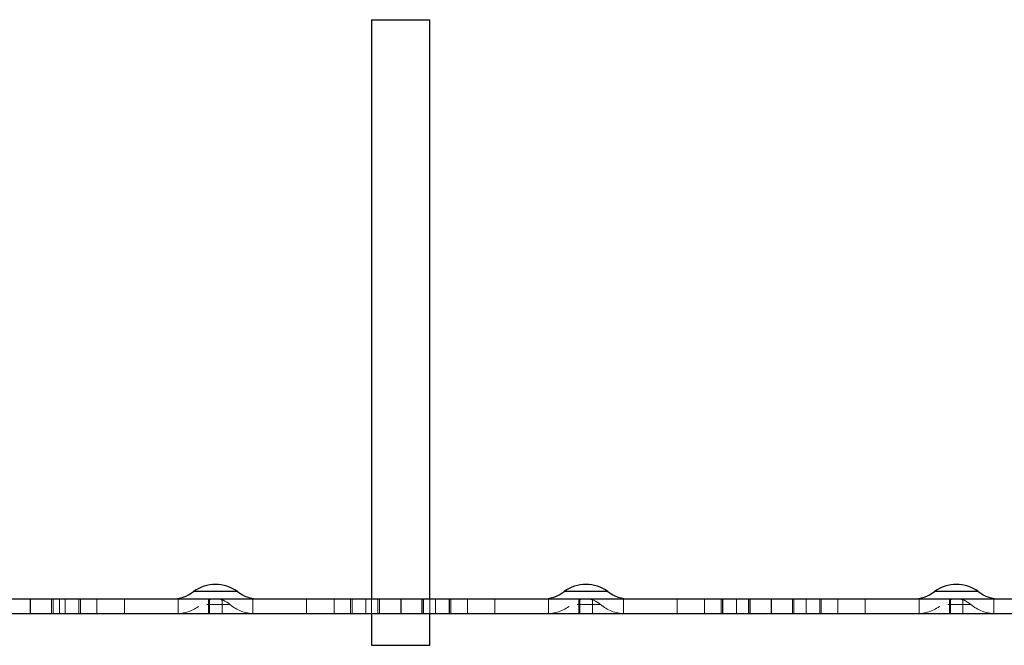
# Model space of a CAD drawing. Header units: inches. Extents: x 1687 to 2505, y -239 to -56.
# Tile 189 of 256: x 1851.42 to 1855.67, y -85.72 to -83.02. Entities that reach past the tile are written whole.
import ezdxf

# ---------------------------------------------------------------- set-up
doc = ezdxf.new("R2010")
doc.units = ezdxf.units.IN
doc.header["$LTSCALE"] = 0.5
doc.header["$MEASUREMENT"] = 0
doc.linetypes.add('HIDDEN', pattern=[0.225, 0.15, -0.075])
doc.layers.add('APP-M-S', color=30, linetype='Continuous')
doc.layers.add('PUN-M-S2', color=1, linetype='Continuous')

msp = doc.modelspace()

# ---------------------------------------------------------------- linework, layer by layer
at = {"layer": 'APP-M-S', "linetype": 'Continuous', "lineweight": 25}
for p, q in [((1852.356, -85.48821), (1852.16703, -85.48821)), ((1853.956, -85.48821), (1853.76703, -85.48821)), ((1855.556, -85.48821), (1855.36703, -85.48821)), ((1849.06151, -85.51971), (1851.46151, -85.51971)), ((1851.46151, -85.51971), (1857.86151, -85.51971)), ((1851.46151, -85.51971), (1851.46151, -85.5827)), ((1853.06151, -85.51971), (1853.06151, -85.5827)), ((1854.66151, -85.51971), (1854.66151, -85.5827)), ((1849.06151, -85.5827), (1851.46151, -85.5827)), ((1851.46151, -85.5827), (1857.86151, -85.5827))]:
    msp.add_line(p, q, dxfattribs=at)
at = {"layer": 'APP-M-S', "linetype": 'HIDDEN', "lineweight": 18}
for p, q in [((1852.16703, -85.48821), (1852.356, -85.48821)), ((1853.76703, -85.48821), (1853.956, -85.48821)), ((1855.36703, -85.48821), (1855.556, -85.48821)), ((1851.55285, -85.5827), (1851.55285, -85.51971)), ((1851.55385, -85.5827), (1851.55385, -85.51971)), ((1851.55985, -85.5827), (1851.55985, -85.51971)), ((1851.58751, -85.5827), (1851.58751, -85.51971)), ((1851.61191, -85.5827), (1851.61191, -85.51971)), ((1851.67096, -85.5827), (1851.67096, -85.51971)), ((1851.67196, -85.5827), (1851.67196, -85.51971)), ((1851.67796, -85.5827), (1851.67796, -85.51971)), ((1851.7497, -85.5827), (1851.7497, -85.51971)), ((1851.86781, -85.5827), (1851.86781, -85.51971)), ((1852.1001, -85.5827), (1852.1001, -85.51971)), ((1852.32401, -85.54333), (1852.19902, -85.54333)), ((1852.231, -85.5827), (1852.231, -85.51971)), ((1852.23536, -85.5827), (1852.23536, -85.51971)), ((1852.28964, -85.5827), (1852.28964, -85.51971)), ((1852.42293, -85.5827), (1852.42293, -85.51971)), ((1852.65521, -85.5827), (1852.65521, -85.51971)), ((1852.77332, -85.5827), (1852.77332, -85.51971)), ((1852.84506, -85.51971), (1852.84506, -85.5827)), ((1852.85106, -85.5827), (1852.85106, -85.51971)), ((1852.85206, -85.51971), (1852.85206, -85.51971)), ((1852.85206, -85.5827), (1852.85206, -85.51971)), ((1852.91112, -85.5827), (1852.91112, -85.51971)), ((1852.93551, -85.51971), (1852.93551, -85.5827)), ((1852.96317, -85.51971), (1852.96317, -85.5827)), ((1852.96917, -85.5827), (1852.96917, -85.51971)), ((1852.97017, -85.5827), (1852.97017, -85.51971)), ((1853.15285, -85.5827), (1853.15285, -85.51971)), ((1853.15385, -85.5827), (1853.15385, -85.51971)), ((1853.15985, -85.5827), (1853.15985, -85.51971)), ((1853.18751, -85.5827), (1853.18751, -85.51971)), ((1853.21191, -85.5827), (1853.21191, -85.51971)), ((1853.27096, -85.5827), (1853.27096, -85.51971)), ((1853.27196, -85.5827), (1853.27196, -85.51971)), ((1853.27796, -85.5827), (1853.27796, -85.51971)), ((1853.3497, -85.5827), (1853.3497, -85.51971)), ((1853.46781, -85.5827), (1853.46781, -85.51971)), ((1853.7001, -85.5827), (1853.7001, -85.51971)), ((1853.92401, -85.54333), (1853.79902, -85.54333)), ((1853.831, -85.5827), (1853.831, -85.51971)), ((1853.83536, -85.5827), (1853.83536, -85.51971)), ((1853.88964, -85.5827), (1853.88964, -85.51971)), ((1854.02293, -85.5827), (1854.02293, -85.51971)), ((1854.25521, -85.5827), (1854.25521, -85.51971)), ((1854.37332, -85.5827), (1854.37332, -85.51971)), ((1854.44506, -85.51971), (1854.44506, -85.5827)), ((1854.45106, -85.5827), (1854.45106, -85.51971)), ((1854.45206, -85.51971), (1854.45206, -85.51971)), ((1854.45206, -85.5827), (1854.45206, -85.51971)), ((1854.51112, -85.5827), (1854.51112, -85.51971)), ((1854.56317, -85.51971), (1854.56317, -85.5827)), ((1854.56917, -85.5827), (1854.56917, -85.51971)), ((1854.57017, -85.5827), (1854.57017, -85.51971)), ((1854.75285, -85.5827), (1854.75285, -85.51971)), ((1854.75385, -85.5827), (1854.75385, -85.51971)), ((1854.75985, -85.5827), (1854.75985, -85.51971)), ((1854.81191, -85.5827), (1854.81191, -85.51971)), ((1854.87096, -85.5827), (1854.87096, -85.51971)), ((1854.87196, -85.5827), (1854.87196, -85.51971)), ((1854.87796, -85.5827), (1854.87796, -85.51971)), ((1854.9497, -85.5827), (1854.9497, -85.51971)), ((1855.06781, -85.5827), (1855.06781, -85.51971)), ((1855.3001, -85.5827), (1855.3001, -85.51971)), ((1855.52401, -85.54333), (1855.39902, -85.54333)), ((1855.431, -85.5827), (1855.431, -85.51971)), ((1855.43536, -85.5827), (1855.43536, -85.51971)), ((1855.48964, -85.5827), (1855.48964, -85.51971)), ((1855.62293, -85.5827), (1855.62293, -85.51971)), ((1852.85206, -85.5827), (1852.85206, -85.5827)), ((1854.45206, -85.5827), (1854.45206, -85.5827))]:
    msp.add_line(p, q, dxfattribs=at)
at = {"layer": 'APP-M-S', "linetype": 'Continuous', "lineweight": 25}
for centre, start, end in [((1852.26151, -85.6142), 53.1301, 126.8699), ((1853.86151, -85.6142), 53.1301, 126.8699), ((1855.46151, -85.6142), 53.1301, 126.8699), ((1852.07254, -85.36223), 270, 306.8699), ((1852.45049, -85.36223), 233.1301, 270), ((1853.67254, -85.36223), 270, 306.8699), ((1854.05049, -85.36223), 233.1301, 270), ((1855.27254, -85.36223), 270, 306.8699), ((1855.65049, -85.36223), 233.1301, 270)]:
    msp.add_arc(centre, 0.15748, start, end, dxfattribs=at)
at = {"layer": 'APP-M-S', "linetype": 'HIDDEN', "lineweight": 18}
for centre, radius, start, end in [((1852.09485, -85.42522), 0.15748, 270, 311.40962), ((1852.26151, -85.6142), 0.09449, 48.59038, 131.40962), ((1852.42817, -85.42522), 0.15748, 228.59038, 270), ((1853.69485, -85.42522), 0.15748, 270, 311.40962), ((1853.86151, -85.6142), 0.09449, 48.59038, 131.40962), ((1854.02817, -85.42522), 0.15748, 228.59038, 270), ((1855.29485, -85.42522), 0.15748, 270, 311.40962), ((1855.46151, -85.6142), 0.09449, 48.59038, 131.40962), ((1855.62817, -85.42522), 0.15748, 228.59038, 270)]:
    msp.add_arc(centre, radius, start, end, dxfattribs=at)
at = {"layer": 'PUN-M-S2', "linetype": 'Continuous', "lineweight": 25}
for p, q in [((1852.93551, -83.01971), (1852.93551, -85.51971)), ((1852.93551, -83.01971), (1853.18751, -83.01971)), ((1853.18751, -85.51971), (1853.18751, -83.01971)), ((1852.93551, -85.5827), (1852.93551, -85.71971)), ((1853.18751, -85.71971), (1853.18751, -85.5827)), ((1852.93551, -85.71971), (1853.18751, -85.71971))]:
    msp.add_line(p, q, dxfattribs=at)
at = {"layer": 'PUN-M-S2', "linetype": 'HIDDEN', "lineweight": 18}
for p, q in [((1852.93551, -85.51971), (1852.93551, -85.5827)), ((1853.18751, -85.5827), (1853.18751, -85.51971))]:
    msp.add_line(p, q, dxfattribs=at)

doc.saveas('drawing.dxf')
